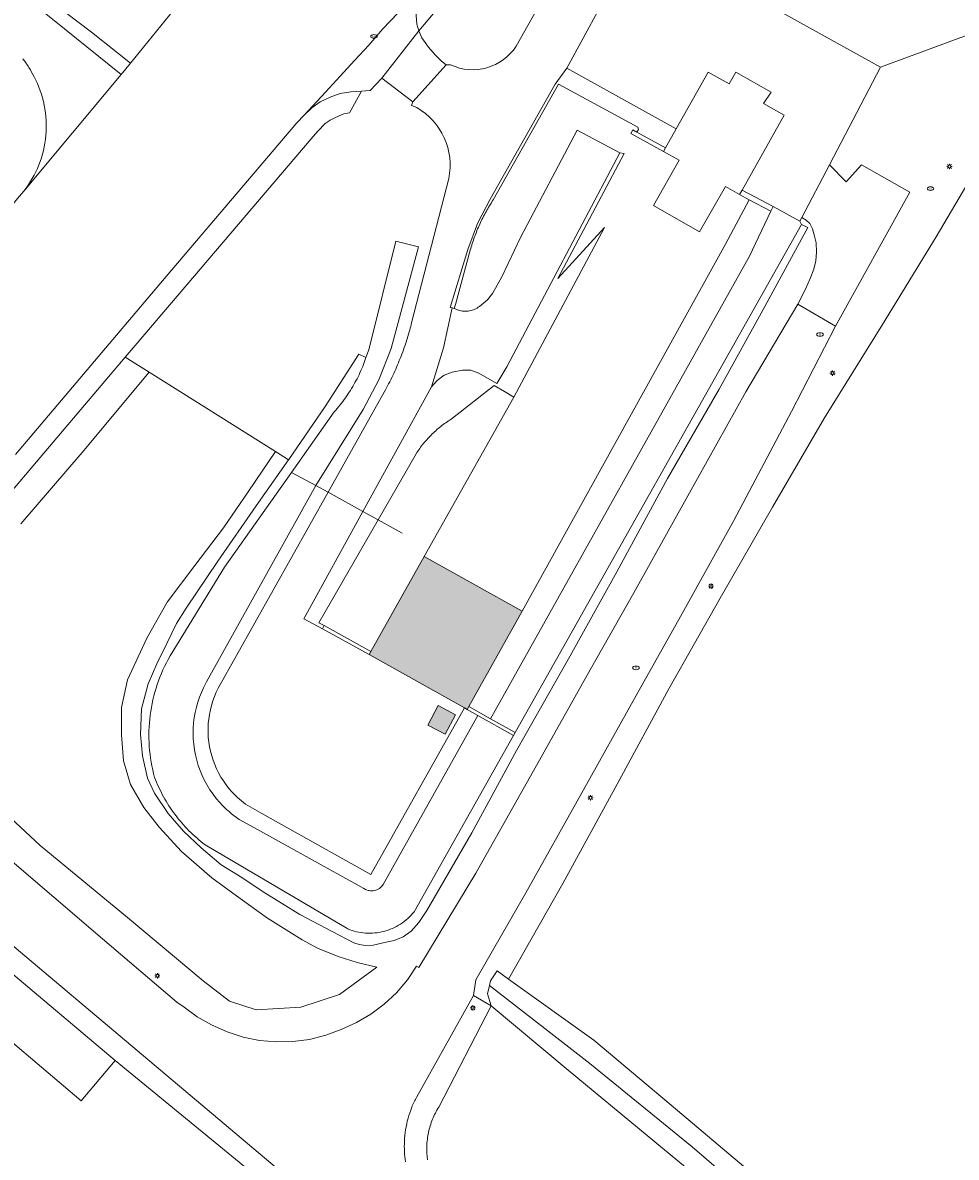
# Model space of a CAD drawing. Header units: metres. Extents: x 187482 to 189800, y 333582 to 335019.
# Tile 74 of 256: x 187642 to 187730, y 334257 to 334364. Entities that reach past the tile are written whole.
import ezdxf
from ezdxf.enums import TextEntityAlignment as Align

# ---------------------------------------------------------------- set-up
doc = ezdxf.new("R2010")
doc.units = ezdxf.units.M
doc.layers.get('0').update_dxf_attribs({"color": 252, "lineweight": 18})
for name, color, linetype, lineweight in [('B-WE-GR-BEPLANTING_CULTUUR_BODEMBEDEKKER-GV', 252, 'Continuous', 18), ('B-WE-GR-BEPLANTING_CULTUUR_HEESTERS-GV', 252, 'Continuous', 18), ('B-WE-GR-BOUWLAND-GV', 252, 'Continuous', 18), ('B-WE-GR-HAAG-G', 252, 'GR-HAAG1-SO', 18), ('B-WE-IE-MEUBILAIR-S', 252, 'Continuous', 18), ('B-WE-IE-TERREINAFSCHEIDING_KUNSTMATIG_HEKWERK-G', 252, 'IE-TERREINAFSCHEIDING_KUNSTMATIG-SO', 18), ('B-WE-IE-TERREINAFSCHEIDING_KUNSTMATIG_MUUR-G', 252, 'IE-TERREINAFSCHEIDING_KUNSTMATIG-SO', 18), ('B-WE-OG-BEBOUWING-GV', 252, 'Continuous', 18), ('B-WE-OG-TERREIN_BEGROEID-GV', 252, 'Continuous', 18), ('B-WE-OG-TERREIN_ERF-GV', 252, 'Continuous', 18), ('B-WE-OG-WEG-GV', 252, 'Continuous', 18), ('B-WE-VH-GESLOTENVERHARDING_ASFALT-GV', 252, 'Continuous', 18), ('B-WE-VH-HALFVERHARDING_GRIND-GV', 252, 'Continuous', 18), ('B-WE-VH-HALFVERHARDING_PUIN-GV', 252, 'Continuous', 18), ('B-WE-VH-OPENVERHARDING_BETONSTRAATSTEEN-GV', 252, 'Continuous', 18), ('B-WE-VH-OPENVERHARDING_TEGEL-GV', 252, 'Continuous', 18)]:
    doc.layers.add(name, color=color, linetype=linetype, lineweight=lineweight)
doc.layers.add('B-WE-OG-BEBOUWING-V', color=7, linetype='Continuous', lineweight=18, true_color=0xf0f0f0)
doc.styles.add('NLCS-ISO', font='NLCS-ISO.ttf')
doc.linetypes.add('GR-HAAG1-SO', pattern='A,6,[176,NLCS.SHX,S=0.125,R=0,X=0,Y=0],-2', length=8)
doc.linetypes.add('IE-TERREINAFSCHEIDING_KUNSTMATIG-SO', pattern='A,4,[82,NLCS.SHX,S=0.75,R=90,X=0,Y=0],4,-2', length=10)

# ---------------------------------------------------------------- blocks, each defined once
blk = doc.blocks.new('SIE-MEUBILAIR_PAAL_LICHTMAST-SO')
for points in [[(-0.62, 0), (-1, 0)], [(-0.71, 0.71), (-0.44, 0.44)], [(0, 1), (0, 0.62)], [(0.44, 0.44), (0.71, 0.71)], [(1, 0), (0.62, 0)], [(-0.71, -0.71), (-0.44, -0.44)], [(0, -0.62), (0, -1)], [(0.44, -0.44), (0.71, -0.71)]]:
    blk.add_lwpolyline(points)
blk.add_circle((0, 0), 0.5)
blk = doc.blocks.new('SIE-MEUBILAIR_PUT_RIOOLPUT-SO')
blk.add_ellipse((0, 0), major_axis=(1.25, 0), ratio=0.54)
at = {"style": 'NLCS-ISO'}
blk.add_text('ri', height=0.75, dxfattribs=at).set_placement((-0.04, 0.07), align=Align.MIDDLE_CENTER)
blk = doc.blocks.new('SIE-MEUBILAIR_PUT_KOLK-SO')
blk.add_ellipse((0, 0), major_axis=(1.25, 0), ratio=0.54)
at = {"style": 'NLCS-ISO'}
blk.add_text('klk', height=0.75, dxfattribs=at).set_placement((0.03, 0), align=Align.MIDDLE_CENTER)
blk = doc.blocks.new('SIE-MEUBILAIR_PUT_WATERLEIDINGPUT-SO')
blk.add_ellipse((0, 0), major_axis=(1.25, 0), ratio=0.54)
at = {"style": 'NLCS-ISO'}
blk.add_text('wl', height=0.75, dxfattribs=at).set_placement((-0.14, 0), align=Align.MIDDLE_CENTER)

msp = doc.modelspace()

# ---------------------------------------------------------------- hatches: boundary and pattern name
at = {"layer": 'B-WE-OG-BEBOUWING-V'}
h = msp.add_hatch(color=256, dxfattribs=at)
h.dxf.hatch_style = 1
h.paths.add_polyline_path([(187675.03, 334304.25), (187674.871, 334303.966), (187683.854, 334298.928), (187684.11, 334298.784), (187684.26, 334299.053), (187689.275, 334308.04), (187680.047, 334313.215)], flags=17)
h = msp.add_hatch(color=256, dxfattribs=at)
h.dxf.hatch_style = 1
h.paths.add_polyline_path([(187682.013, 334296.455), (187682.988, 334298.294), (187681.368, 334299.155), (187680.392, 334297.316)], flags=17)

# ---------------------------------------------------------------- linework, layer by layer
at = {"layer": 'B-WE-GR-BEPLANTING_CULTUUR_BODEMBEDEKKER-GV', "flags": 128}
msp.add_lwpolyline([(187705.303, 334257.581), (187695.656, 334265.421), (187686.195, 334272.781), (187686.013, 334271.976), (187686.356, 334270.864), (187693.606, 334264.785), (187701.06, 334258.657), (187708.461, 334252.524), (187715.786, 334246.409), (187725.55, 334238.245), (187726.47, 334239.34)], close=True, dxfattribs=at)
at = {"layer": 'B-WE-GR-BEPLANTING_CULTUUR_HEESTERS-GV', "flags": 128}
for points in [[(187674.259, 334331.102), (187674.567, 334331.969), (187673.894, 334332.268), (187670.727, 334327.345), (187667.291, 334322.352), (187667.266, 334322.317), (187664.21, 334317.99), (187660.62, 334312.768), (187657.636, 334308.33), (187656.715, 334306.883), (187655.806, 334305.007), (187654.868, 334303.083), (187654.049, 334301.191), (187653.432, 334298.86), (187653.339, 334296.426), (187653.527, 334294.41), (187653.981, 334292.326), (187654.652, 334290.888), (187655.941, 334289), (187657.37, 334287.325), (187659.026, 334285.744), (187660.931, 334284.142), (187662.859, 334282.964), (187664.89, 334281.612), (187668.346, 334279.464), (187671.375, 334277.854), (187673.424, 334276.805), (187673.932, 334276.634), (187674.507, 334276.539), (187675.229, 334276.576), (187676.196, 334276.8), (187677.209, 334277.03), (187678.069, 334277.355), (187678.821, 334277.902), (187679.559, 334278.701), (187680.299, 334279.85), (187684.531, 334287.16), (187688.747, 334294.928), (187693.633, 334303.546), (187698.193, 334311.743), (187702.974, 334320.547), (187707.831, 334328.963), (187712.148, 334336.765), (187716.201, 334344.2), (187715.589, 334344.492), (187688.618, 334296.603), (187688.471, 334296.338), (187679.092, 334279.724)], [(187656.115, 334303.827), (187661.242, 334312.202), (187667.557, 334321.132), (187671.584, 334326.833)], [(187672.853, 334278.106), (187659.405, 334286.047)]]:
    msp.add_lwpolyline(points, dxfattribs=at)
at = {"layer": 'B-WE-GR-BEPLANTING_CULTUUR_HEESTERS-GV'}
for points in [[(187673.525, 334329.584, 0.0275884), (187674.259, 334331.102)], [(187672.63, 334328.155, 0.0268429), (187673.525, 334329.584)], [(187671.584, 334326.833, 0.0270533), (187672.63, 334328.155)], [(187654.901, 334301.134, -0.0495629), (187656.115, 334303.827)], [(187654.239, 334298.254, -0.049257), (187654.901, 334301.134)], [(187654.156, 334295.301, -0.0497691), (187654.239, 334298.254)], [(187654.655, 334292.389, -0.0490783), (187654.156, 334295.301)], [(187655.495, 334290.568, -0.0350364), (187654.655, 334292.389)], [(187656.581, 334288.882, -0.0354123), (187655.495, 334290.568)], [(187657.893, 334287.365, -0.0356935), (187656.581, 334288.882)], [(187659.405, 334286.047, -0.0353633), (187657.893, 334287.365)], [(187679.092, 334279.724, -0.0806649), (187677.817, 334278.569)], [(187674.529, 334277.716, -0.0800601), (187672.853, 334278.106)], [(187676.242, 334277.876, -0.0805664), (187674.529, 334277.716)], [(187677.817, 334278.569, -0.080429), (187676.242, 334277.876)]]:
    msp.add_lwpolyline(points, format="xyb", dxfattribs=at)
at = {"layer": 'B-WE-GR-BOUWLAND-GV', "flags": 128}
msp.add_lwpolyline([(187731.185, 334348.213), (187728.277, 334343.314), (187723.23, 334335.06), (187717.764, 334326.257), (187712.873, 334317.857), (187707.927, 334309.263), (187703.096, 334300.742), (187698.233, 334291.759), (187693.111, 334282.376), (187688.005, 334273.367), (187696.023, 334267.624), (187703.327, 334261.502), (187710.774, 334255.214), (187717.918, 334249.071), (187727.389, 334240.435), (187732.666, 334246.627)], dxfattribs=at)
at = {"layer": 'B-WE-GR-HAAG-G', "ltscale": 0.2, "flags": 128}
for points in [[(187715.589, 334344.492), (187688.618, 334296.603)], [(187712.148, 334336.765), (187716.201, 334344.2)], [(187716.201, 334344.2), (187715.589, 334344.492)], [(187707.831, 334328.963), (187712.148, 334336.765)], [(187673.894, 334332.268), (187670.727, 334327.345)], [(187674.567, 334331.969), (187673.894, 334332.268)], [(187702.974, 334320.547), (187707.831, 334328.963)], [(187670.727, 334327.345), (187667.291, 334322.352)], [(187667.266, 334322.317), (187664.21, 334317.99)], [(187667.291, 334322.352), (187667.266, 334322.317)], [(187698.193, 334311.743), (187702.974, 334320.547)], [(187664.21, 334317.99), (187660.62, 334312.768)], [(187660.62, 334312.768), (187657.636, 334308.33)], [(187693.633, 334303.546), (187698.193, 334311.743)], [(187657.636, 334308.33), (187656.715, 334306.883)], [(187656.715, 334306.883), (187655.806, 334305.007)], [(187655.806, 334305.007), (187654.868, 334303.083)], [(187688.747, 334294.928), (187693.633, 334303.546)], [(187654.868, 334303.083), (187654.049, 334301.191)], [(187654.049, 334301.191), (187653.432, 334298.86)], [(187653.432, 334298.86), (187653.339, 334296.426)], [(187653.339, 334296.426), (187653.527, 334294.41)], [(187684.531, 334287.16), (187688.747, 334294.928)], [(187653.527, 334294.41), (187653.981, 334292.326)], [(187653.981, 334292.326), (187654.652, 334290.888)], [(187654.652, 334290.888), (187655.941, 334289)], [(187655.941, 334289), (187657.37, 334287.325)], [(187657.37, 334287.325), (187659.026, 334285.744)], [(187680.299, 334279.85), (187684.531, 334287.16)], [(187659.026, 334285.744), (187660.931, 334284.142)], [(187660.931, 334284.142), (187662.859, 334282.964)], [(187662.859, 334282.964), (187664.89, 334281.612)], [(187664.89, 334281.612), (187668.346, 334279.464)], [(187679.559, 334278.701), (187680.299, 334279.85)], [(187668.346, 334279.464), (187671.375, 334277.854)], [(187671.375, 334277.854), (187673.424, 334276.805)], [(187678.069, 334277.355), (187678.821, 334277.902)], [(187678.821, 334277.902), (187679.559, 334278.701)], [(187673.424, 334276.805), (187673.932, 334276.634)], [(187673.932, 334276.634), (187674.507, 334276.539)], [(187675.229, 334276.576), (187676.196, 334276.8)], [(187676.196, 334276.8), (187677.209, 334277.03)], [(187677.209, 334277.03), (187678.069, 334277.355)], [(187674.507, 334276.539), (187675.229, 334276.576)]]:
    msp.add_lwpolyline(points, dxfattribs=at)
at = {"layer": 'B-WE-IE-TERREINAFSCHEIDING_KUNSTMATIG_HEKWERK-G', "ltscale": 0.2, "flags": 128}
for points in [[(187700.094, 334353.193), (187700.234, 334353.449), (187700.178, 334353.654), (187692.712, 334357.724), (187686.558, 334346.808)], [(187684.393, 334342.063), (187683.003, 334336.951)], [(187687.609, 334328.74), (187686.656, 334329.315)], [(187675.705, 334316.669), (187674.279, 334317.45), (187670.993, 334319.25), (187669.844, 334319.879), (187667.557, 334321.132)], [(187677.992, 334315.416), (187675.705, 334316.669)]]:
    msp.add_lwpolyline(points, dxfattribs=at)
at = {"layer": 'B-WE-IE-TERREINAFSCHEIDING_KUNSTMATIG_HEKWERK-G', "ltscale": 0.2}
for points in [[(187686.558, 334346.808, 0.0199085), (187685.876, 334345.69)], [(187685.876, 334345.69, 0.0198167), (187685.285, 334344.522)], [(187685.285, 334344.522, 0.0205663), (187684.79, 334343.31)], [(187684.79, 334343.31, 0.0202894), (187684.393, 334342.063)]]:
    msp.add_lwpolyline(points, format="xyb", dxfattribs=at)
at = {"layer": 'B-WE-IE-TERREINAFSCHEIDING_KUNSTMATIG_MUUR-G', "ltscale": 0.2, "flags": 128}
for points in [[(187702.787, 334351.706), (187700.094, 334353.193), (187699.711, 334353.408), (187699.527, 334353.075), (187702.601, 334351.374)], [(187692.628, 334339.389), (187698.905, 334351.163)], [(187709.761, 334347.303), (187710.66, 334346.827), (187712.708, 334345.743), (187712.912, 334346.169), (187709.998, 334347.725)], [(187675.03, 334304.25), (187670.624, 334306.687), (187670.477, 334306.396), (187674.871, 334303.966)], [(187684.11, 334298.784), (187685.104, 334298.229), (187688.471, 334296.338), (187688.618, 334296.603), (187686.287, 334297.92), (187684.26, 334299.053)]]:
    msp.add_lwpolyline(points, dxfattribs=at)
at = {"layer": 'B-WE-OG-BEBOUWING-GV', "flags": 128}
for points in [[(187709.998, 334347.725), (187713.979, 334354.804), (187712.032, 334355.899), (187712.733, 334356.962), (187709.416, 334358.84), (187708.773, 334357.729), (187706.802, 334358.852), (187703.804, 334353.517), (187702.787, 334351.706), (187702.601, 334351.374), (187704.057, 334350.557), (187701.657, 334346.272), (187705.996, 334343.808), (187708.421, 334348.077), (187709.761, 334347.303)], [(187675.03, 334304.25), (187674.871, 334303.966), (187683.854, 334298.928), (187684.11, 334298.784), (187684.26, 334299.053), (187689.275, 334308.04), (187680.047, 334313.215)], [(187682.013, 334296.455), (187682.988, 334298.294), (187681.368, 334299.155), (187680.392, 334297.316)]]:
    msp.add_lwpolyline(points, close=True, dxfattribs=at)
at = {"layer": 'B-WE-OG-TERREIN_BEGROEID-GV', "flags": 128}
for points in [[(187688.718, 334361.292), (187692.154, 334367.373), (187696.565, 334364.884), (187700.414, 334371.872), (187723.042, 334359.322), (187732.996, 334362.993), (187736.967, 334372.199), (187741.014, 334381.232)], [(187681.242, 334364.756), (187679.562, 334362.736), (187679.837, 334362.082), (187680.472, 334361.184), (187681.077, 334360.46), (187681.684, 334359.891), (187682.12, 334359.53), (187682.544, 334359.535)], [(187679.352, 334355.505), (187678.861, 334355.701), (187678.966, 334356.036), (187676.064, 334358.283), (187674.951, 334357.124), (187674.143, 334357.063), (187673.001, 334355.025), (187672.495, 334354.914), (187672.031, 334354.714), (187671.586, 334354.509), (187671.182, 334354.305), (187670.729, 334354.014), (187670.018, 334353.286), (187669.397, 334352.572), (187652.816, 334333.082), (187651.89, 334331.992), (187654.149, 334330.57), (187666.032, 334323.093), (187667.266, 334322.317), (187667.291, 334322.352), (187670.727, 334327.345), (187673.894, 334332.268), (187674.567, 334331.969), (187674.824, 334332.69), (187677.382, 334342.925)], [(187678.831, 334335.05), (187678.871, 334335.206), (187682.367, 334348.822)], [(187677.382, 334342.925), (187679.517, 334342.391), (187676.943, 334332.808), (187675.775, 334329.861), (187674.3, 334327.055), (187669.844, 334319.879), (187670.993, 334319.25), (187676.286, 334328.7)], [(187636.893, 334292.45), (187643.889, 334285.955), (187652.088, 334279.18), (187659.219, 334273.209), (187661.725, 334271.306), (187664.21, 334270.494), (187668.415, 334270.736), (187672.065, 334271.925), (187675.593, 334274.498), (187673.723, 334274.935), (187671.941, 334275.518), (187669.993, 334276.303), (187668.542, 334277.086), (187665.28, 334279.13), (187662.729, 334280.964), (187660.049, 334282.921), (187657.185, 334285.412), (187655.072, 334287.697), (187653.631, 334289.556), (187652.372, 334291.714), (187651.737, 334293.945), (187651.523, 334296.388), (187651.539, 334298.982), (187652.105, 334301.593), (187653.935, 334305.509), (187655.831, 334308.899), (187658.438, 334312.354), (187661.132, 334315.919), (187663.471, 334319.299), (187666.032, 334323.093), (187654.149, 334330.57), (187647.822, 334323.017), (187642.048, 334316.27)]]:
    msp.add_lwpolyline(points, dxfattribs=at)
at = {"layer": 'B-WE-OG-TERREIN_BEGROEID-GV'}
for points in [[(187682.544, 334359.535, 0.3736413), (187688.718, 334361.292)], [(187682.367, 334348.822, 0.3233621), (187679.352, 334355.505)], [(187678.385, 334333.52, 0.0086289), (187678.642, 334334.359)], [(187678.642, 334334.359, 0.0066177), (187678.831, 334335.05)], [(187678.101, 334332.69, 0.0072094), (187678.385, 334333.52)], [(187677.79, 334331.869, 0.0086667), (187678.101, 334332.69)], [(187677.453, 334331.059, 0.0082425), (187677.79, 334331.869)], [(187676.7, 334329.474, 0.0091768), (187677.089, 334330.26)], [(187677.089, 334330.26, 0.0076353), (187677.453, 334331.059)], [(187676.286, 334328.7, 0.0081768), (187676.7, 334329.474)]]:
    msp.add_lwpolyline(points, format="xyb", dxfattribs=at)
at = {"layer": 'B-WE-OG-TERREIN_ERF-GV', "flags": 128}
for points in [[(187700.414, 334371.872), (187696.565, 334364.884), (187693.483, 334359.225), (187703.804, 334353.517), (187706.802, 334358.852), (187708.773, 334357.729), (187709.416, 334358.84), (187712.733, 334356.962), (187712.032, 334355.899), (187713.979, 334354.804), (187709.998, 334347.725), (187712.912, 334346.169), (187715.454, 334344.797), (187715.63, 334345.134), (187718.223, 334350.097), (187723.042, 334359.322)], [(187700.094, 334353.193), (187699.711, 334353.408), (187699.527, 334353.075), (187702.601, 334351.374), (187702.787, 334351.706)], [(187712.912, 334346.169), (187709.998, 334347.725), (187709.761, 334347.303), (187710.66, 334346.827), (187712.708, 334345.743)], [(187684.26, 334299.053), (187686.287, 334297.92), (187710.686, 334341.499), (187712.708, 334345.743), (187710.66, 334346.827), (187708.425, 334342.619), (187689.275, 334308.04)], [(187715.589, 334344.492), (187715.454, 334344.797), (187712.912, 334346.169), (187712.708, 334345.743), (187710.686, 334341.499), (187686.287, 334297.92), (187688.618, 334296.603)], [(187674.279, 334317.45), (187668.725, 334307.344), (187670.477, 334306.396), (187670.624, 334306.687), (187670.125, 334306.963), (187675.705, 334316.669)], [(187670.624, 334306.687), (187670.477, 334306.396), (187674.871, 334303.966), (187675.03, 334304.25)], [(187682.013, 334296.455), (187680.392, 334297.316), (187681.368, 334299.155), (187682.988, 334298.294)], [(187684.11, 334298.784), (187685.104, 334298.229), (187688.471, 334296.338), (187688.618, 334296.603), (187686.287, 334297.92), (187684.26, 334299.053)]]:
    msp.add_lwpolyline(points, close=True, dxfattribs=at)
for points in [[(187642.331, 334347.623), (187651.5, 334358.633), (187646.163, 334362.921), (187643.01, 334365.455)], [(187700.094, 334353.193), (187702.787, 334351.706), (187703.804, 334353.517), (187693.483, 334359.225), (187692.381, 334357.721), (187686.281, 334346.885), (187685.062, 334344.581), (187684.177, 334342.129), (187682.495, 334336.664), (187682.682, 334336.627), (187682.866, 334336.561), (187683.003, 334336.951), (187684.393, 334342.063)], [(187685.255, 334336.761), (187686.003, 334337.39), (187686.496, 334337.995), (187687.362, 334339.551), (187689.167, 334343.318), (187694.463, 334353.382), (187698.475, 334351.237), (187698.905, 334351.163), (187692.628, 334339.389), (187697.05, 334344.197), (187688.508, 334328.217), (187680.047, 334313.215), (187689.275, 334308.04), (187708.425, 334342.619), (187710.66, 334346.827), (187709.761, 334347.303), (187708.421, 334348.077), (187705.996, 334343.808), (187701.657, 334346.272), (187704.057, 334350.557), (187702.601, 334351.374), (187699.527, 334353.075), (187699.711, 334353.408), (187700.094, 334353.193), (187700.234, 334353.449), (187700.178, 334353.654), (187692.712, 334357.724), (187686.558, 334346.808)], [(187686.558, 334346.808), (187692.712, 334357.724), (187700.178, 334353.654), (187700.234, 334353.449), (187700.094, 334353.193)], [(187682.866, 334336.561), (187682.682, 334336.627), (187681.886, 334332.857), (187680.728, 334329.182), (187681.267, 334329.791), (187681.94, 334330.295), (187682.677, 334330.572), (187683.657, 334330.768), (187684.447, 334330.77), (187685.185, 334330.489), (187686.907, 334329.493), (187687.834, 334331.089), (187698.475, 334351.237), (187694.463, 334353.382), (187689.167, 334343.318), (187687.362, 334339.551), (187686.496, 334337.995), (187686.003, 334337.39), (187685.255, 334336.761)], [(187682.714, 334326.226), (187686.656, 334329.315), (187687.609, 334328.74), (187688.508, 334328.217), (187697.05, 334344.197), (187692.628, 334339.389), (187698.905, 334351.163), (187698.475, 334351.237), (187687.834, 334331.089), (187686.907, 334329.493), (187685.185, 334330.489), (187684.447, 334330.77), (187683.657, 334330.768), (187682.677, 334330.572), (187681.94, 334330.295), (187681.267, 334329.791), (187680.728, 334329.182)], [(187640.76, 334345.76), (187641.938, 334347.152), (187642.331, 334347.623)], [(187676.943, 334332.808), (187679.517, 334342.391), (187677.382, 334342.925), (187674.824, 334332.69), (187674.567, 334331.969), (187674.259, 334331.102)], [(187684.393, 334342.063), (187683.003, 334336.951), (187682.866, 334336.561), (187683.288, 334336.411)], [(187683.288, 334336.411), (187682.866, 334336.561)], [(187671.584, 334326.833), (187667.557, 334321.132), (187669.844, 334319.879), (187674.3, 334327.055), (187675.775, 334329.861), (187676.943, 334332.808)], [(187679.281, 334322.888), (187675.705, 334316.669), (187670.125, 334306.963), (187670.624, 334306.687), (187675.03, 334304.25), (187680.047, 334313.215), (187688.508, 334328.217), (187687.609, 334328.74), (187686.656, 334329.315), (187682.714, 334326.226)], [(187680.728, 334329.182), (187674.279, 334317.45), (187675.705, 334316.669), (187679.281, 334322.888)], [(187659.486, 334301.278), (187659.556, 334301.403), (187669.844, 334319.879), (187667.557, 334321.132), (187661.242, 334312.202), (187656.115, 334303.827)], [(187660.657, 334300.798), (187670.993, 334319.25), (187669.844, 334319.879), (187659.556, 334301.403), (187659.486, 334301.278)], [(187670.477, 334306.396), (187668.725, 334307.344), (187674.279, 334317.45), (187670.993, 334319.25), (187660.657, 334300.798)], [(187663.433, 334289.729), (187664.76, 334288.983), (187675.009, 334283.224), (187683.854, 334298.928), (187674.871, 334303.966), (187670.477, 334306.396)], [(187685.104, 334298.229), (187684.11, 334298.784), (187683.854, 334298.928), (187675.009, 334283.224), (187664.76, 334288.983), (187663.433, 334289.729)], [(187679.092, 334279.724), (187688.471, 334296.338), (187685.104, 334298.229), (187676.189, 334282.3)], [(187676.189, 334282.3), (187685.104, 334298.229)], [(187674.532, 334281.821), (187674.367, 334281.913), (187664.074, 334287.62), (187662.628, 334288.421)], [(187662.628, 334288.421), (187664.074, 334287.62), (187674.367, 334281.913), (187674.532, 334281.821)], [(187659.405, 334286.047), (187672.853, 334278.106)], [(187681.354, 334240.145), (187664.4, 334254.794), (187663.497, 334255.41), (187650.936, 334265.716), (187647.748, 334261.896), (187637.122, 334270.907), (187640.3, 334274.696), (187630.686, 334282.853)]]:
    msp.add_lwpolyline(points, dxfattribs=at)
at = {"layer": 'B-WE-OG-TERREIN_ERF-GV'}
for points in [[(187642.228, 334360.107, -0.0306109), (187642.817, 334359.291)], [(187642.817, 334359.291, 0.0306109), (187642.228, 334360.107)], [(187642.817, 334359.291, -0.0310719), (187643.299, 334358.407)], [(187643.299, 334358.407, 0.0310719), (187642.817, 334359.291)], [(187643.299, 334358.407, -0.0722138), (187644.253, 334355.72)], [(187644.253, 334355.72, 0.0722138), (187643.299, 334358.407)], [(187644.253, 334355.72, -0.0716097), (187644.407, 334352.872)], [(187644.407, 334352.872, 0.0716097), (187644.253, 334355.72)], [(187644.407, 334352.872, -0.0716908), (187643.748, 334350.097)], [(187643.748, 334350.097, 0.0716908), (187644.407, 334352.872)], [(187643.748, 334350.097, -0.0722612), (187642.331, 334347.623)], [(187642.331, 334347.623, 0.0722612), (187643.748, 334350.097)], [(187686.558, 334346.808, 0.0199085), (187685.876, 334345.69)], [(187685.876, 334345.69, -0.0199085), (187686.558, 334346.808)], [(187685.876, 334345.69, 0.0198167), (187685.285, 334344.522)], [(187685.285, 334344.522, -0.0198167), (187685.876, 334345.69)], [(187685.285, 334344.522, 0.0205663), (187684.79, 334343.31)], [(187684.79, 334343.31, -0.0205663), (187685.285, 334344.522)], [(187684.79, 334343.31, 0.0202894), (187684.393, 334342.063)], [(187684.393, 334342.063, -0.0202894), (187684.79, 334343.31)], [(187684.313, 334336.351, 0.0605551), (187684.808, 334336.501)], [(187684.808, 334336.501, -0.0605551), (187684.313, 334336.351)], [(187684.808, 334336.501, 0.0580459), (187685.255, 334336.761)], [(187685.255, 334336.761, -0.0580459), (187684.808, 334336.501)], [(187683.288, 334336.411, 0.0588365), (187683.797, 334336.321)], [(187683.797, 334336.321, -0.0588365), (187683.288, 334336.411)], [(187683.797, 334336.321, 0.0581683), (187684.313, 334336.351)], [(187684.313, 334336.351, -0.0581683), (187683.797, 334336.321)], [(187674.259, 334331.102, -0.0275884), (187673.525, 334329.584)], [(187673.525, 334329.584, -0.0268429), (187672.63, 334328.155)], [(187672.63, 334328.155, -0.0270533), (187671.584, 334326.833)], [(187681.723, 334325.538, -0.0280468), (187682.714, 334326.226)], [(187682.714, 334326.226, 0.0280468), (187681.723, 334325.538)], [(187679.997, 334323.859, -0.0281697), (187680.814, 334324.746)], [(187680.814, 334324.746, 0.0281697), (187679.997, 334323.859)], [(187680.814, 334324.746, -0.027702), (187681.723, 334325.538)], [(187681.723, 334325.538, 0.027702), (187680.814, 334324.746)], [(187679.281, 334322.888, -0.0280262), (187679.997, 334323.859)], [(187679.997, 334323.859, 0.0280262), (187679.281, 334322.888)], [(187656.115, 334303.827, 0.0495629), (187654.901, 334301.134)], [(187658.33, 334297.541, -0.1003302), (187659.486, 334301.278)], [(187659.486, 334301.278, 0.1003302), (187658.33, 334297.541)], [(187654.901, 334301.134, 0.049257), (187654.239, 334298.254)], [(187660.657, 334300.798, 0.102264), (187659.711, 334297.453)], [(187659.711, 334297.453, -0.102264), (187660.657, 334300.798)], [(187654.239, 334298.254, 0.0497691), (187654.156, 334295.301)], [(187658.77, 334293.513, -0.1042734), (187658.33, 334297.541)], [(187658.33, 334297.541, 0.1042734), (187658.77, 334293.513)], [(187659.711, 334297.453, 0.1021333), (187660.165, 334294.007)], [(187660.165, 334294.007, -0.1021333), (187659.711, 334297.453)], [(187654.156, 334295.301, 0.0490783), (187654.655, 334292.389)], [(187660.165, 334294.007, 0.1019235), (187661.945, 334291.021)], [(187661.945, 334291.021, -0.1019235), (187660.165, 334294.007)], [(187660.8, 334290.007, -0.1044028), (187658.77, 334293.513)], [(187658.77, 334293.513, 0.1044028), (187660.8, 334290.007)], [(187654.655, 334292.389, 0.0350364), (187655.495, 334290.568)], [(187655.495, 334290.568, 0.0354123), (187656.581, 334288.882)], [(187661.945, 334291.021, 0.0581368), (187663.433, 334289.729)], [(187663.433, 334289.729, -0.0581368), (187661.945, 334291.021)], [(187662.628, 334288.421, -0.0621173), (187660.8, 334290.007)], [(187660.8, 334290.007, 0.0621173), (187662.628, 334288.421)], [(187656.581, 334288.882, 0.0356935), (187657.893, 334287.365)], [(187657.893, 334287.365, 0.0353633), (187659.405, 334286.047)], [(187676.189, 334282.3, -0.0976601), (187675.831, 334281.931)], [(187675.831, 334281.931, 0.0976601), (187676.189, 334282.3)], [(187674.844, 334281.722, -0.0587534), (187674.532, 334281.821)], [(187674.532, 334281.821, 0.0587534), (187674.844, 334281.722)], [(187675.358, 334281.728, -0.1011537), (187674.844, 334281.722)], [(187674.844, 334281.722, 0.1011537), (187675.358, 334281.728)], [(187675.831, 334281.931, -0.0984687), (187675.358, 334281.728)], [(187675.358, 334281.728, 0.0984687), (187675.831, 334281.931)], [(187677.817, 334278.569, 0.0806649), (187679.092, 334279.724)], [(187672.853, 334278.106, 0.0800601), (187674.529, 334277.716)], [(187674.529, 334277.716, 0.0805664), (187676.242, 334277.876)], [(187676.242, 334277.876, 0.080429), (187677.817, 334278.569)]]:
    msp.add_lwpolyline(points, format="xyb", dxfattribs=at)
at = {"layer": 'B-WE-OG-WEG-GV', "flags": 128}
for points in [[(187732.996, 334362.993), (187723.042, 334359.322), (187718.223, 334350.097), (187719.804, 334348.518), (187721.246, 334350.113), (187725.817, 334347.526), (187718.801, 334334.904), (187714.662, 334326.856), (187709.226, 334316.6), (187704.213, 334307.549), (187700.013, 334300.095), (187694.893, 334290.941), (187689.613, 334281.494), (187684.914, 334273.309), (187684.707, 334271.843), (187686.356, 334270.864), (187686.013, 334271.976), (187686.195, 334272.781), (187686.305, 334273.206), (187686.918, 334274.145), (187688.005, 334273.367), (187693.111, 334282.376), (187698.233, 334291.759), (187703.096, 334300.742), (187707.927, 334309.263), (187712.873, 334317.857), (187717.764, 334326.257), (187723.23, 334335.06), (187728.277, 334343.314), (187731.185, 334348.213)], [(187636.17, 334288.762), (187649.75, 334277.176), (187656.738, 334271.213), (187657.431, 334270.742), (187658.662, 334269.817), (187660.022, 334269.055), (187661.483, 334268.398), (187662.984, 334267.907), (187664.532, 334267.585), (187666.094, 334267.454), (187667.676, 334267.498), (187669.231, 334267.697), (187670.779, 334268.091), (187672.238, 334268.618), (187673.67, 334269.289), (187675.016, 334270.074), (187676.296, 334271.02), (187677.442, 334272.094), (187678.469, 334273.297), (187679.34, 334274.604), (187679.545, 334274.487), (187684.926, 334283.359), (187690.349, 334293.011), (187695.685, 334302.534), (187699.797, 334309.776), (187704.894, 334318.933), (187710.351, 334328.71), (187715.265, 334336.976), (187715.964, 334338.407), (187716.411, 334339.411), (187716.773, 334340.266), (187716.936, 334341.05), (187717.003, 334341.866), (187716.976, 334342.763), (187716.834, 334343.375), (187716.645, 334344.064), (187716.382, 334344.568), (187716.046, 334344.889), (187715.63, 334345.134), (187715.454, 334344.797), (187715.589, 334344.492), (187716.201, 334344.2), (187712.148, 334336.765), (187707.831, 334328.963), (187702.974, 334320.547), (187698.193, 334311.743), (187693.633, 334303.546), (187688.747, 334294.928), (187684.531, 334287.16), (187680.299, 334279.85), (187679.559, 334278.701), (187678.821, 334277.902), (187678.069, 334277.355), (187677.209, 334277.03), (187676.196, 334276.8), (187675.229, 334276.576), (187674.507, 334276.539), (187673.932, 334276.634), (187673.424, 334276.805), (187671.375, 334277.854), (187668.346, 334279.464), (187664.89, 334281.612), (187662.859, 334282.964), (187660.931, 334284.142), (187659.026, 334285.744), (187657.37, 334287.325), (187655.941, 334289), (187654.652, 334290.888), (187653.981, 334292.326), (187653.527, 334294.41)], [(187642.048, 334316.27), (187647.822, 334323.017), (187654.149, 334330.57), (187651.89, 334331.992), (187638.964, 334316.776)], [(187653.527, 334294.41), (187653.339, 334296.426), (187653.432, 334298.86), (187654.049, 334301.191), (187654.868, 334303.083), (187655.806, 334305.007), (187656.715, 334306.883), (187657.636, 334308.33), (187660.62, 334312.768), (187664.21, 334317.99), (187667.266, 334322.317), (187666.032, 334323.093), (187663.471, 334319.299), (187661.132, 334315.919), (187658.438, 334312.354), (187655.831, 334308.899), (187653.935, 334305.509), (187652.105, 334301.593), (187651.539, 334298.982), (187651.523, 334296.388), (187651.737, 334293.945), (187652.372, 334291.714), (187653.631, 334289.556), (187655.072, 334287.697), (187657.185, 334285.412), (187660.049, 334282.921), (187662.729, 334280.964), (187665.28, 334279.13), (187668.542, 334277.086), (187669.993, 334276.303), (187671.941, 334275.518), (187673.723, 334274.935), (187675.593, 334274.498), (187672.065, 334271.925), (187668.415, 334270.736), (187664.21, 334270.494), (187661.725, 334271.306), (187659.219, 334273.209), (187652.088, 334279.18), (187643.889, 334285.955), (187636.893, 334292.45)]]:
    msp.add_lwpolyline(points, dxfattribs=at)
msp.add_lwpolyline([(187703.327, 334261.502), (187696.023, 334267.624), (187688.005, 334273.367), (187686.918, 334274.145), (187686.305, 334273.206), (187686.195, 334272.781), (187695.656, 334265.421), (187705.303, 334257.581), (187726.47, 334239.34), (187727.389, 334240.435), (187717.918, 334249.071), (187710.774, 334255.214)], close=True, dxfattribs=at)
at = {"layer": 'B-WE-VH-GESLOTENVERHARDING_ASFALT-GV', "flags": 128}
for points in [[(187668.466, 334380.552), (187665.668, 334376.661), (187665.498, 334376.791), (187661.56, 334371.349), (187660.836, 334370.332), (187660.765, 334370.239), (187660.693, 334370.147), (187657.29, 334365.737), (187652.38, 334359.689), (187651.5, 334358.633), (187642.331, 334347.623)], [(187641.558, 334322.829), (187655.758, 334339.587), (187668.062, 334354.061), (187668.75, 334354.781), (187670.757, 334356.962), (187672.121, 334358.457), (187673.471, 334359.94), (187674.832, 334361.394), (187676.162, 334362.914), (187677.557, 334364.388), (187678.886, 334365.89), (187680.655, 334367.836), (187681.939, 334369.062), (187683.355, 334370.486), (187684.172, 334371.352), (187682.709, 334372.621)], [(187681.886, 334332.857), (187682.682, 334336.627), (187682.495, 334336.664), (187684.177, 334342.129), (187685.062, 334344.581), (187686.281, 334346.885), (187692.381, 334357.721), (187693.483, 334359.225), (187696.565, 334364.884), (187692.154, 334367.373), (187688.718, 334361.292)], [(187643.01, 334365.455), (187646.163, 334362.921), (187651.5, 334358.633), (187652.38, 334359.689), (187648.717, 334362.623), (187644.973, 334365.453)], [(187644.973, 334365.453), (187648.717, 334362.623), (187652.38, 334359.689)], [(187652.38, 334359.689), (187657.29, 334365.737)], [(187682.544, 334359.535), (187682.12, 334359.53), (187678.966, 334356.036), (187678.861, 334355.701), (187679.352, 334355.505)], [(187682.367, 334348.822), (187678.871, 334335.206), (187678.831, 334335.05)], [(187642.331, 334347.623), (187641.938, 334347.152), (187640.76, 334345.76), (187635.595, 334339.656), (187634.34, 334338.1), (187633.141, 334336.5), (187624.497, 334324.364), (187612.278, 334307.144), (187611.113, 334305.524), (187609.841, 334303.986), (187603.853, 334296.863), (187590.497, 334281.004), (187582.025, 334271.001), (187581.063, 334269.866), (187576.262, 334264.197), (187563.942, 334249.637), (187533.614, 334213.804), (187538.179, 334209.935), (187546.447, 334219.704), (187565.834, 334242.601), (187585.87, 334266.269), (187605.277, 334289.168)], [(187679.344, 334262.293), (187684.707, 334271.843), (187684.914, 334273.309), (187689.613, 334281.494), (187694.893, 334290.941), (187700.013, 334300.095), (187704.213, 334307.549), (187709.226, 334316.6), (187714.662, 334326.856), (187718.801, 334334.904), (187715.265, 334336.976), (187710.351, 334328.71), (187704.894, 334318.933), (187699.797, 334309.776), (187695.685, 334302.534), (187690.349, 334293.011), (187684.926, 334283.359), (187679.545, 334274.487), (187679.34, 334274.604), (187678.469, 334273.297), (187677.442, 334272.094), (187676.296, 334271.02), (187675.016, 334270.074), (187673.67, 334269.289), (187672.238, 334268.618), (187670.779, 334268.091), (187669.231, 334267.697), (187667.676, 334267.498), (187666.094, 334267.454), (187664.532, 334267.585), (187662.984, 334267.907), (187661.483, 334268.398), (187660.022, 334269.055), (187658.662, 334269.817), (187657.431, 334270.742), (187656.738, 334271.213), (187649.75, 334277.176), (187636.17, 334288.762)], [(187676.286, 334328.7), (187670.993, 334319.25), (187674.279, 334317.45), (187680.728, 334329.182), (187681.886, 334332.857)], [(187624.994, 334290.246), (187669.997, 334252.342), (187683.19, 334241.23), (187687.812, 334237.27), (187692.89, 334232.919), (187696.68, 334237.383), (187683.975, 334248.171), (187681.124, 334250.635)]]:
    msp.add_lwpolyline(points, dxfattribs=at)
msp.add_lwpolyline([(187682.12, 334359.53), (187681.684, 334359.891), (187681.077, 334360.46), (187680.472, 334361.184), (187679.837, 334362.082), (187679.562, 334362.736), (187676.064, 334358.283), (187678.966, 334356.036)], close=True, dxfattribs=at)
at = {"layer": 'B-WE-VH-GESLOTENVERHARDING_ASFALT-GV'}
for points in [[(187688.718, 334361.292, -0.3736413), (187682.544, 334359.535)], [(187679.352, 334355.505, -0.3233621), (187682.367, 334348.822)], [(187678.642, 334334.359, -0.0086289), (187678.385, 334333.52)], [(187678.831, 334335.05, -0.0066177), (187678.642, 334334.359)], [(187678.385, 334333.52, -0.0072094), (187678.101, 334332.69)], [(187678.101, 334332.69, -0.0086667), (187677.79, 334331.869)], [(187677.79, 334331.869, -0.0082425), (187677.453, 334331.059)], [(187677.089, 334330.26, -0.0091768), (187676.7, 334329.474)], [(187677.453, 334331.059, -0.0076353), (187677.089, 334330.26)], [(187676.7, 334329.474, -0.0081768), (187676.286, 334328.7)], [(187678.881, 334261.299, -0.0277112), (187679.344, 334262.293)], [(187678.532, 334260.26, -0.0276962), (187678.881, 334261.299)], [(187678.3, 334259.188, -0.0278901), (187678.532, 334260.26)], [(187678.189, 334258.098, -0.0267023), (187678.3, 334259.188)], [(187678.193, 334257.13, -0.024793), (187678.189, 334258.098)], [(187678.292, 334256.167, -0.0239508), (187678.193, 334257.13)]]:
    msp.add_lwpolyline(points, format="xyb", dxfattribs=at)
at = {"layer": 'B-WE-VH-HALFVERHARDING_GRIND-GV', "flags": 128}
msp.add_lwpolyline([(187725.817, 334347.526), (187721.246, 334350.113), (187719.804, 334348.518), (187718.223, 334350.097), (187715.63, 334345.134), (187716.046, 334344.889), (187716.382, 334344.568), (187716.645, 334344.064), (187716.834, 334343.375), (187716.976, 334342.763), (187717.003, 334341.866), (187716.936, 334341.05), (187716.773, 334340.266), (187716.411, 334339.411), (187715.964, 334338.407), (187715.265, 334336.976), (187718.801, 334334.904)], close=True, dxfattribs=at)
at = {"layer": 'B-WE-VH-HALFVERHARDING_PUIN-GV', "flags": 128}
msp.add_lwpolyline([(187708.461, 334252.524), (187701.06, 334258.657), (187693.606, 334264.785), (187686.356, 334270.864), (187681.42, 334261.324)], dxfattribs=at)
at = {"layer": 'B-WE-VH-HALFVERHARDING_PUIN-GV'}
for points in [[(187681.42, 334261.324, 0.0434207), (187680.834, 334260.166)], [(187680.834, 334260.166, 0.0436373), (187680.456, 334258.925)], [(187680.456, 334258.925, 0.0433874), (187680.296, 334257.637)], [(187680.296, 334257.637, 0.0431808), (187680.36, 334256.341)]]:
    msp.add_lwpolyline(points, format="xyb", dxfattribs=at)
at = {"layer": 'B-WE-VH-OPENVERHARDING_BETONSTRAATSTEEN-GV', "flags": 128}
for points in [[(187679.562, 334362.736), (187679.363, 334363.357), (187679.284, 334364.182), (187679.35, 334365.143), (187679.599, 334366.147), (187680.043, 334367.028), (187680.655, 334367.836), (187678.886, 334365.89), (187677.557, 334364.388), (187676.162, 334362.914), (187674.832, 334361.394), (187673.471, 334359.94), (187672.121, 334358.457), (187670.757, 334356.962), (187668.75, 334354.781), (187669.463, 334355.466), (187670.265, 334356.046), (187671.182, 334356.496), (187672.134, 334356.826), (187673.126, 334356.995), (187674.143, 334357.063), (187674.951, 334357.124), (187676.064, 334358.283)], [(187640.3, 334274.696), (187637.122, 334270.907), (187647.748, 334261.896), (187650.936, 334265.716)]]:
    msp.add_lwpolyline(points, close=True, dxfattribs=at)
at = {"layer": 'B-WE-VH-OPENVERHARDING_TEGEL-GV', "flags": 128}
for points in [[(187679.284, 334364.182), (187679.363, 334363.357), (187679.562, 334362.736), (187681.242, 334364.756)], [(187669.397, 334352.572), (187670.018, 334353.286), (187670.729, 334354.014), (187671.182, 334354.305), (187671.586, 334354.509), (187672.031, 334354.714), (187672.495, 334354.914), (187673.001, 334355.025), (187674.143, 334357.063), (187673.126, 334356.995), (187672.134, 334356.826), (187671.182, 334356.496), (187670.265, 334356.046), (187669.463, 334355.466), (187668.75, 334354.781), (187668.062, 334354.061), (187655.758, 334339.587), (187641.558, 334322.829)], [(187631.994, 334311.108), (187635.041, 334314.693), (187637.302, 334315.589), (187638.202, 334316.086), (187638.964, 334316.776), (187651.89, 334331.992), (187652.816, 334333.082), (187669.397, 334352.572)], [(187683.19, 334241.23), (187669.997, 334252.342), (187624.994, 334290.246)], [(187623.584, 334288.846), (187623.769, 334288.706), (187623.954, 334288.564), (187630.686, 334282.853), (187640.3, 334274.696), (187650.936, 334265.716), (187663.497, 334255.41), (187664.4, 334254.794), (187681.354, 334240.145)], [(187681.42, 334261.324), (187686.356, 334270.864), (187684.707, 334271.843), (187679.344, 334262.293)]]:
    msp.add_lwpolyline(points, dxfattribs=at)
at = {"layer": 'B-WE-VH-OPENVERHARDING_TEGEL-GV'}
for points in [[(187679.344, 334262.293, 0.0277112), (187678.881, 334261.299)], [(187678.881, 334261.299, 0.0276962), (187678.532, 334260.26)], [(187680.834, 334260.166, -0.0434207), (187681.42, 334261.324)], [(187678.532, 334260.26, 0.0278901), (187678.3, 334259.188)], [(187680.456, 334258.925, -0.0436373), (187680.834, 334260.166)], [(187678.3, 334259.188, 0.0267023), (187678.189, 334258.098)], [(187680.296, 334257.637, -0.0433874), (187680.456, 334258.925)], [(187678.189, 334258.098, 0.024793), (187678.193, 334257.13)], [(187680.36, 334256.341, -0.0431808), (187680.296, 334257.637)], [(187678.193, 334257.13, 0.0239508), (187678.292, 334256.167)]]:
    msp.add_lwpolyline(points, format="xyb", dxfattribs=at)

# ---------------------------------------------------------------- block references
at = {"layer": 'B-WE-IE-MEUBILAIR-S', "xscale": 0.25, "yscale": 0.25, "zscale": 0.25}
for name, p in [('SIE-MEUBILAIR_PUT_KOLK-SO', (187675.322, 334362.215)), ('SIE-MEUBILAIR_PAAL_LICHTMAST-SO', (187729.537, 334349.956)), ('SIE-MEUBILAIR_PUT_WATERLEIDINGPUT-SO', (187727.755, 334347.87)), ('SIE-MEUBILAIR_PUT_RIOOLPUT-SO', (187717.34, 334334.118)), ('SIE-MEUBILAIR_PAAL_LICHTMAST-SO', (187718.525, 334330.49)), ('SIE-MEUBILAIR_PAAL_LICHTMAST-SO', (187707.071, 334310.411)), ('SIE-MEUBILAIR_PUT_RIOOLPUT-SO', (187700.003, 334302.705)), ('SIE-MEUBILAIR_PAAL_LICHTMAST-SO', (187695.718, 334290.468)), ('SIE-MEUBILAIR_PAAL_LICHTMAST-SO', (187654.912, 334273.695)), ('SIE-MEUBILAIR_PAAL_LICHTMAST-SO', (187684.639, 334270.661))]:
    msp.add_blockref(name, p, dxfattribs=at)

doc.saveas('drawing.dxf')
